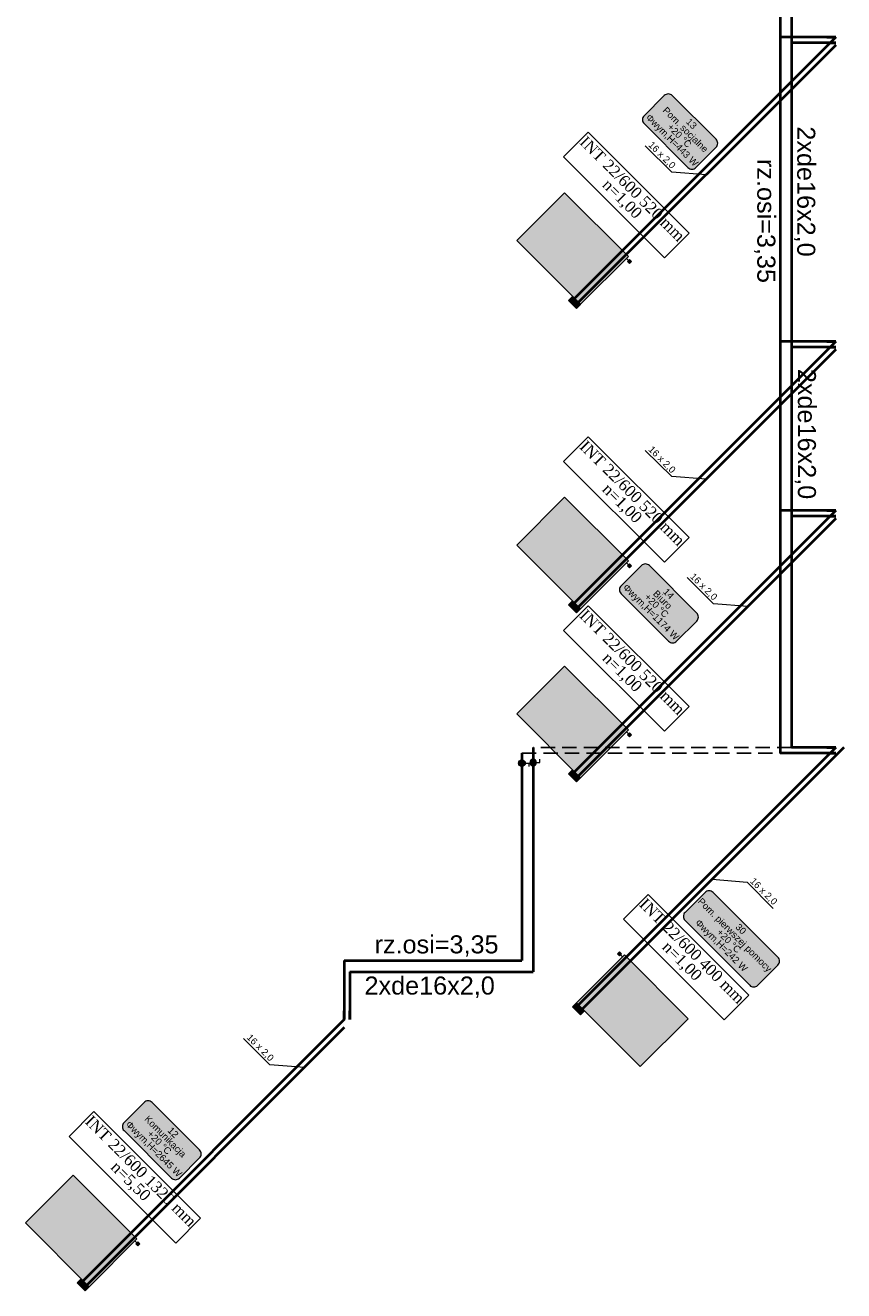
# Model space of a CAD drawing. Header units: inches. Extents: x -5360 to 1020, y 421 to 2687.
# Tile 4 of 8: x -3207 to -2481, y 421 to 1543. Entities that reach past the tile are written whole.
import ezdxf
from ezdxf.enums import TextEntityAlignment as Align

# ---------------------------------------------------------------- set-up
doc = ezdxf.new("R2010")
doc.units = ezdxf.units.IN
doc.header["$MEASUREMENT"] = 0
doc.linetypes.add('DASHED', pattern=[19.05, 12.7, -6.35])
for name, color, linetype, lineweight, true_color in [('IS_Działka (powrotna)', 7, 'Continuous', 40, 0xffb000), ('IS_Działka (powrotna)_etykieta1', 7, 'Continuous', 5, 0x000000), ('IS_Działka (zasilająca)', 7, 'Continuous', 40, 0xff8000), ('IS_Działka (zasilająca)_etykieta1', 7, 'Continuous', 5, 0x000000), ('IS_Grzejnik', 7, 'Continuous', 5, 0x000000), ('IS_Grzejnik (Rozwinięcie)', 7, 'Continuous', 5, 0x000000), ('IS_Pomieszczenie (Rozwinięcie)', 7, 'Continuous', 20, 0x000000), ('IS_Zawór1', 7, 'Continuous', 5, 0x000000)]:
    doc.layers.add(name, color=color, linetype=linetype, lineweight=lineweight, true_color=true_color)
doc.styles.add('Arial_____', font='arial.ttf')
doc.styles.add('Times_New_Roman_____', font='times.ttf')

# ---------------------------------------------------------------- blocks, each defined once
blk = doc.blocks.new('16_TypRysunkowyGrzejnika_Plytowy_800_600_105_True_071f0f8b-01df-47c9-bbb8-02081534a5d9_Normal')
at = {"layer": 'IS_Grzejnik', "true_color": 0xff8000, "transparency": 33554687, "extrusion": (0, 0, -1)}
blk.add_hatch(color=30, dxfattribs=at).paths.add_polyline_path([(0.4, 0.3), (-0.4, 0.3), (-0.4, -0.3), (0.4, -0.3)])
at = {"layer": 'IS_Grzejnik'}
blk.add_lwpolyline([(-0.4, 0.3), (0.4, 0.3), (0.4, -0.3), (-0.4, -0.3)], close=True, dxfattribs=at)
blk = doc.blocks.new('16_TypRysunkowyZaworu_Vecolux_PL_00000000-0000-0000-0000-000000000000_Normal')
at = {"layer": 'IS_Zawór1', "lineweight": 50, "true_color": 0xffffff, "transparency": 33554687}
blk.add_hatch(color=7, dxfattribs=at).paths.add_polyline_path([(-0.5, -0.5), (0.5, -0.5), (0.5, 0), (-0.5, 0)])
at = {"layer": 'IS_Zawór1', "linetype": 'ByBlock', "lineweight": -2}
blk.add_lwpolyline([(-0.5, -0.5), (0.5, -0.5), (0.5, 0), (-0.5, 0)], close=True, dxfattribs=at)
blk = doc.blocks.new('16_TypRysunkowyZaworu_ZestGrzWbudKwadrat_PL_00000000-0000-0000-0000-000000000000_Normal')
at = {"layer": 'IS_Zawór1', "lineweight": 50, "true_color": 0xffffff, "transparency": 33554687, "extrusion": (0, 0, -1)}
blk.add_hatch(color=7, dxfattribs=at).paths.add_polyline_path([(-0.25, 0.125), (-0.5, 0.125), (-0.5, -0.125), (-0.25, -0.125)])
at = {"layer": 'IS_Zawór1', "linetype": 'ByBlock', "lineweight": -2}
blk.add_lwpolyline([(0.25, 0.125), (0.5, 0.125), (0.5, -0.125), (0.25, -0.125)], close=True, dxfattribs=at)
blk.add_polyline3d([(0, 0, 0), (0.25, 0, 0)], dxfattribs=at)
blk = doc.blocks.new('4_TypRysunkowyZaworu_Kurek_PL_02d81806-4c8f-42ec-a639-1b35862e6f16_Normal')
at = {"layer": 'IS_Zawór1', "lineweight": 50, "true_color": 0xffffff, "transparency": 33554687}
h = blk.add_hatch(color=7, dxfattribs=at)
edge = h.paths.add_edge_path(flags=0)
edge.add_arc((0, 0), 0.25, 0, 360)
at = {"layer": 'IS_Zawór1', "linetype": 'ByBlock', "lineweight": -2}
for points in [[(0, 0.5, 0), (0.25, 0.5, 0)], [(0, 0.25, 0), (0, 0.5, 0)]]:
    blk.add_polyline3d(points, dxfattribs=at)
blk.add_circle((0, 0), 0.25, dxfattribs=at)

msp = doc.modelspace()

# ---------------------------------------------------------------- hatches: boundary and pattern name
at = {"layer": 'IS_Pomieszczenie (Rozwinięcie)', "lineweight": 50, "true_color": 0xffffff, "transparency": 33554687}
for points in [[(-2657.9, 1455.7), (-2619.1, 1416.8), (-2616.9, 1415.6), (-2614.3, 1415.6), (-2612, 1416.8), (-2594.2, 1434.7), (-2592.9, 1436.9), (-2592.9, 1439.5), (-2594.2, 1441.8), (-2633, 1480.6), (-2635.3, 1481.9), (-2637.9, 1481.9), (-2640.1, 1480.6), (-2657.9, 1462.7), (-2659.2, 1460.5), (-2659.2, 1457.9), (-2657.9, 1455.7)], [(-2678.3, 1038.9), (-2636.2, 996.8), (-2634, 995.6), (-2631.4, 995.6), (-2629.1, 996.8), (-2611.3, 1014.7), (-2610, 1016.9), (-2610, 1019.5), (-2611.3, 1021.8), (-2653.3, 1063.8), (-2655.6, 1065.1), (-2658.2, 1065.1), (-2660.4, 1063.8), (-2678.3, 1046), (-2679.5, 1043.7), (-2679.5, 1041.1), (-2678.3, 1038.9)], [(-2621.7, 749.2), (-2564.3, 691.7), (-2562, 690.4), (-2559.4, 690.4), (-2557.2, 691.7), (-2539.3, 709.6), (-2538, 711.8), (-2538, 714.4), (-2539.3, 716.7), (-2596.8, 774.1), (-2599, 775.4), (-2601.6, 775.4), (-2603.9, 774.1), (-2621.7, 756.3), (-2623, 754), (-2623, 751.4), (-2621.7, 749.2)], [(-3119.1, 562.9), (-3077, 520.8), (-3074.8, 519.5), (-3072.2, 519.5), (-3070, 520.8), (-3052.1, 538.7), (-3050.8, 540.9), (-3050.8, 543.5), (-3052.1, 545.7), (-3094.2, 587.8), (-3096.4, 589.1), (-3099, 589.1), (-3101.3, 587.8), (-3119.1, 570), (-3120.4, 567.7), (-3120.4, 565.1), (-3119.1, 562.9)]]:
    msp.add_hatch(color=7, dxfattribs=at).paths.add_polyline_path(points)

# ---------------------------------------------------------------- linework, layer by layer
at = {"linetype": 'DASHED'}
for p, q in [((-2527.3, 902.5), (-2756.3, 902.5)), ((-2766.3, 897.5), (-2537.3, 897.5))]:
    msp.add_line(p, q, dxfattribs=at)
at = {"layer": 'IS_Działka (powrotna)'}
for p, q in [((-2527.3, 1586.6), (-2527.3, 1359.4)), ((-2488.1, 1527.3), (-2527.3, 1527.3)), ((-2495.8, 1527.3), (-2488.1, 1527.3)), ((-2488.1, 1527.3), (-2488.1, 1527.3)), ((-2488.1, 1525.3), (-2717.9, 1295.5)), ((-2527.3, 1359.4), (-2527.3, 1136)), ((-2488.1, 1257.4), (-2527.3, 1257.4)), ((-2495.8, 1257.4), (-2488.1, 1257.4)), ((-2488.1, 1257.4), (-2488.1, 1257.4)), ((-2488.1, 1255.3), (-2717.9, 1025.5)), ((-2527.3, 1136), (-2527.3, 902.5)), ((-2488.1, 1105.6), (-2717.9, 875.7)), ((-2488.1, 1107.6), (-2527.3, 1107.6)), ((-2495.8, 1107.6), (-2488.1, 1107.6)), ((-2488.1, 1107.6), (-2488.1, 1107.6)), ((-2756.3, 902.5), (-2756.3, 892.3)), ((-2488.1, 902.5), (-2717.9, 672.7)), ((-2488.1, 902.5), (-2527.3, 902.5)), ((-2495.8, 902.5), (-2488.1, 902.5)), ((-2488.1, 902.5), (-2488.1, 902.5)), ((-2756.3, 886.3), (-2756.3, 703.6)), ((-2918.8, 703.6), (-2918.8, 661.4)), ((-2918.8, 703.6), (-2756.3, 703.6)), ((-2918.8, 661.4), (-2918.8, 669.1)), ((-2923.8, 654.3), (-3153.6, 424.5)), ((-2918.8, 661.4), (-2918.8, 661.4))]:
    msp.add_line(p, q, dxfattribs=at)
at = {"layer": 'IS_Działka (powrotna)_etykieta1'}
for p, q in [((-2656.9, 1436), (-2633.5, 1412.7)), ((-2603, 1410.4), (-2633.5, 1412.7)), ((-2656.9, 1166), (-2633.5, 1142.7)), ((-2603, 1140.4), (-2633.5, 1142.7)), ((-2619.9, 1053.3), (-2596.5, 1030)), ((-2566, 1027.7), (-2596.5, 1030)), ((-3013.1, 644.6), (-2989.7, 621.2)), ((-2959.1, 618.9), (-2989.7, 621.2))]:
    msp.add_line(p, q, dxfattribs=at)
at = {"layer": 'IS_Działka (zasilająca)'}
for p, q in [((-2537.3, 1591.6), (-2537.3, 1364.4)), ((-2488.1, 1532.3), (-2721.4, 1299)), ((-2488.1, 1532.3), (-2537.3, 1532.3)), ((-2495.8, 1532.3), (-2488.1, 1532.3)), ((-2488.1, 1532.3), (-2488.1, 1532.3)), ((-2537.3, 1364.4), (-2537.3, 1141)), ((-2488.1, 1262.4), (-2721.4, 1029)), ((-2488.1, 1262.4), (-2537.3, 1262.4)), ((-2495.8, 1262.4), (-2488.1, 1262.4)), ((-2488.1, 1262.4), (-2488.1, 1262.4)), ((-2537.3, 1141), (-2537.3, 897.5)), ((-2488.1, 1112.6), (-2721.4, 879.3)), ((-2488.1, 1112.6), (-2537.3, 1112.6)), ((-2495.8, 1112.6), (-2488.1, 1112.6)), ((-2488.1, 1112.6), (-2488.1, 1112.6)), ((-2481, 902.5), (-2714.3, 669.1)), ((-2766.3, 897.5), (-2766.3, 891.7)), ((-2488.1, 897.5), (-2537.3, 897.5)), ((-2495.8, 897.5), (-2488.1, 897.5)), ((-2488.1, 897.5), (-2488.1, 897.5)), ((-2766.3, 885.7), (-2766.3, 713.6)), ((-2923.8, 713.6), (-2923.8, 661.4)), ((-2923.8, 713.6), (-2766.3, 713.6)), ((-2923.8, 661.4), (-2923.8, 669.1)), ((-2923.8, 661.4), (-3157.1, 428)), ((-2923.8, 661.4), (-2923.8, 661.4))]:
    msp.add_line(p, q, dxfattribs=at)
at = {"layer": 'IS_Działka (zasilająca)_etykieta1'}
for p, q in [((-2597.7, 785.8), (-2566.7, 783.2)), ((-2566.7, 783.2), (-2543.4, 759.8))]:
    msp.add_line(p, q, dxfattribs=at)
at = {"layer": 'IS_Grzejnik (Rozwinięcie)'}
for points in [[(-2729.3, 1426.2), (-2640, 1336.8), (-2618.1, 1358.7), (-2707.5, 1448)], [(-2729.3, 1156.2), (-2640, 1066.9), (-2618.1, 1088.7), (-2707.5, 1178.1)], [(-2729.3, 1006.4), (-2640, 917.1), (-2618.1, 939), (-2707.5, 1028.3)], [(-2676.3, 750.4), (-2587, 661), (-2565.1, 682.9), (-2654.4, 772.2)], [(-3167.7, 557.8), (-3073.1, 463.2), (-3051.2, 485.1), (-3145.8, 579.7)]]:
    msp.add_lwpolyline(points, close=True, dxfattribs=at)
at = {"layer": 'IS_Pomieszczenie (Rozwinięcie)'}
for points in [[(-2657.9, 1455.7), (-2619.1, 1416.8, 0.414214), (-2612, 1416.8), (-2594.2, 1434.7, 0.414214), (-2594.2, 1441.8), (-2633, 1480.6, 0.414214), (-2640.1, 1480.6), (-2657.9, 1462.7, 0.414214)], [(-2678.3, 1038.9), (-2636.2, 996.8, 0.414214), (-2629.1, 996.8), (-2611.3, 1014.7, 0.414214), (-2611.3, 1021.8), (-2653.3, 1063.8, 0.414214), (-2660.4, 1063.8), (-2678.3, 1046, 0.414214)], [(-2621.7, 749.2), (-2564.3, 691.7, 0.414214), (-2557.2, 691.7), (-2539.3, 709.6, 0.414214), (-2539.3, 716.7), (-2596.8, 774.1, 0.414214), (-2603.9, 774.1), (-2621.7, 756.3, 0.414214)], [(-3119.1, 562.9), (-3077, 520.8, 0.414214), (-3070, 520.8), (-3052.1, 538.7, 0.414214), (-3052.1, 545.7), (-3094.2, 587.8, 0.414214), (-3101.3, 587.8), (-3119.1, 570, 0.414214)]]:
    msp.add_lwpolyline(points, format="xyb", close=True, dxfattribs=at)

# ---------------------------------------------------------------- block references
at = {"layer": 'IS_Grzejnik', "yscale": 100, "zscale": 100, "rotation": 315}
for p, xscale in [((-2721.4, 1345), 100), ((-2721.4, 1075), 100), ((-2721.4, 925.2), 100), ((-2668.4, 669.1), -100), ((-3157.1, 474), 100)]:
    msp.add_blockref('16_TypRysunkowyGrzejnika_Plytowy_800_600_105_True_071f0f8b-01df-47c9-bbb8-02081534a5d9_Normal', p, dxfattribs=dict(at, xscale=xscale))
at = {"layer": 'IS_Zawór1'}
for name, p, xscale, yscale, zscale, rotation in [('16_TypRysunkowyZaworu_ZestGrzWbudKwadrat_PL_00000000-0000-0000-0000-000000000000_Normal', (-2673.7, 1336.1), 10, 10, 10, 315), ('16_TypRysunkowyZaworu_Vecolux_PL_00000000-0000-0000-0000-000000000000_Normal', (-2717.9, 1299), 10, 10, 10, 315), ('16_TypRysunkowyZaworu_ZestGrzWbudKwadrat_PL_00000000-0000-0000-0000-000000000000_Normal', (-2673.7, 1066.2), 10, 10, 10, 315), ('16_TypRysunkowyZaworu_Vecolux_PL_00000000-0000-0000-0000-000000000000_Normal', (-2717.9, 1029), 10, 10, 10, 315), ('16_TypRysunkowyZaworu_ZestGrzWbudKwadrat_PL_00000000-0000-0000-0000-000000000000_Normal', (-2673.7, 916.4), 10, 10, 10, 315), ('4_TypRysunkowyZaworu_Kurek_PL_02d81806-4c8f-42ec-a639-1b35862e6f16_Normal', (-2766.3, 888.7), 11.99999999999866, 11.99999999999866, 11.99999999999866, 270), ('4_TypRysunkowyZaworu_Kurek_PL_02d81806-4c8f-42ec-a639-1b35862e6f16_Normal', (-2756.3, 889.3), -11.99999999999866, 11.99999999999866, 11.99999999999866, 270), ('16_TypRysunkowyZaworu_Vecolux_PL_00000000-0000-0000-0000-000000000000_Normal', (-2717.9, 879.3), 10, 10, 10, 315), ('16_TypRysunkowyZaworu_ZestGrzWbudKwadrat_PL_00000000-0000-0000-0000-000000000000_Normal', (-2677.2, 716.9), -10, 10, 10, 315), ('16_TypRysunkowyZaworu_Vecolux_PL_00000000-0000-0000-0000-000000000000_Normal', (-2714.3, 672.7), -10, 10, 10, 315), ('16_TypRysunkowyZaworu_ZestGrzWbudKwadrat_PL_00000000-0000-0000-0000-000000000000_Normal', (-3109.4, 465.1), 10, 10, 10, 315), ('16_TypRysunkowyZaworu_Vecolux_PL_00000000-0000-0000-0000-000000000000_Normal', (-3153.6, 428), 10, 10, 10, 315)]:
    msp.add_blockref(name, p, dxfattribs=dict(at, xscale=xscale, yscale=yscale, zscale=zscale, rotation=rotation))

# ---------------------------------------------------------------- texts
at = {"layer": 'IS_Działka (powrotna)_etykieta1', "style": 'Arial_____'}
for p in [(-2645.4, 1424.5), (-2645.4, 1154.5), (-2608.4, 1041.8), (-3001.6, 633.1)]:
    msp.add_text('16 x 2,0', height=6, rotation=315, dxfattribs=at).set_placement(p, align=Align.BOTTOM_CENTER)
at = {"layer": 'IS_Działka (zasilająca)_etykieta1', "style": 'Arial_____'}
for s, height, rotation, p in [('2xde16x2,0', 16, 270, (-2527, 1395.5)), ('rz.osi=3,35', 16, 270, (-2562.4, 1369.4)), ('2xde16x2,0', 16, 270, (-2526.4, 1180.5)), ('16 x 2,0', 6, 315, (-2555.2, 771.7))]:
    msp.add_text(s, height=height, rotation=rotation, dxfattribs=at).set_placement(p, align=Align.BOTTOM_CENTER)
for s, p in [('rz.osi=3,35', (-2842, 715.2)), ('2xde16x2,0', (-2848.1, 678.7))]:
    msp.add_text(s, height=16, dxfattribs=at).set_placement(p, align=Align.BOTTOM_CENTER)
at = {"layer": 'IS_Grzejnik (Rozwinięcie)', "style": 'Times_New_Roman_____'}
for s, p in [('INT 22/600 520 mm', (-2664.8, 1401.5)), ('n=1,00', (-2673.7, 1392.7)), ('INT 22/600 520 mm', (-2664.8, 1131.6)), ('n=1,00', (-2673.7, 1122.7)), ('INT 22/600 520 mm', (-2664.8, 981.8)), ('n=1,00', (-2673.7, 973)), ('INT 22/600 400 mm', (-2611.8, 725.7)), ('n=1,00', (-2620.6, 716.9)), ('INT 22/600 1320 mm', (-3100.6, 530.5)), ('n=5,50', (-3109.4, 521.7))]:
    msp.add_text(s, height=10, rotation=315, dxfattribs=at).set_placement(p, align=Align.TOP_CENTER)
at = {"layer": 'IS_Pomieszczenie (Rozwinięcie)', "style": 'Arial_____'}
for s, p in [('Pom. socjalne', (-2619.1, 1452.5)), ('13', (-2613.8, 1457.8)), ('+20 °C', (-2624.4, 1447.2)), ('+20 °C', (-2644.7, 1030.5)), ('Biuro', (-2639.4, 1035.8)), ('14', (-2634.1, 1041.1)), ('Pom. pierwszej pomocy', (-2575.3, 738.5)), ('30', (-2570, 743.8)), ('+20 °C', (-2580.6, 733.2)), ('Komunikacja', (-3080.3, 559.8)), ('12', (-3073.4, 563.4)), ('+20 °C', (-3085.6, 554.5))]:
    msp.add_text(s, height=6, rotation=315, dxfattribs=at).set_placement(p, align=Align.TOP_CENTER)
for s, p in [('Φwym,H=443 W', (-2652.7, 1464.9)), ('Φwym,H=1174 W', (-2673, 1048.2)), ('Φwym,H=242 W', (-2608.9, 750.9)), ('Φwym,H=2645 W', (-3113.9, 572.1))]:
    msp.add_text(s, height=6, rotation=315, dxfattribs=at).set_placement(p, align=Align.TOP_LEFT)

doc.saveas('drawing.dxf')
